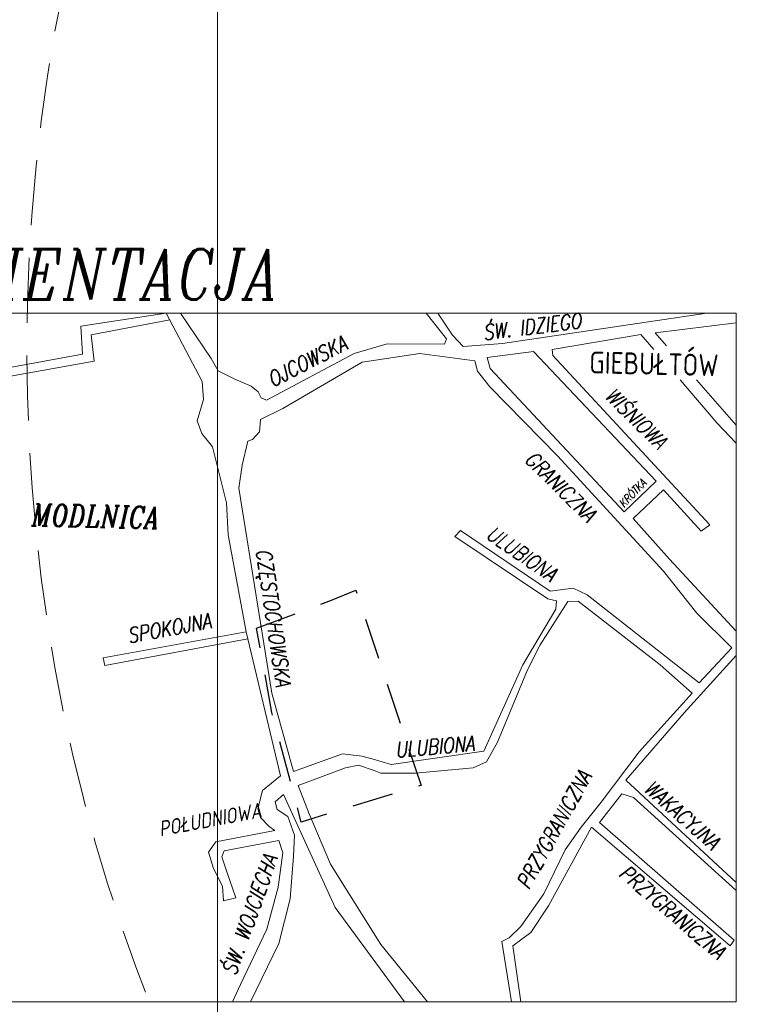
# Model space of a CAD drawing. Header units: metres. Extents: x 779 to 7046, y -512 to 9570.
# Tile 6 of 256: x 2110 to 2139, y -301 to -263. Entities that reach past the tile are written whole.
import ezdxf

# ---------------------------------------------------------------- set-up
doc = ezdxf.new("R2010")
doc.units = ezdxf.units.M
for name, pattern in [('CIĄGłA', [0]), ('DASHEDX2', [38.1, 25.4, -12.7]), ('DGN Style 2', [53.396408, 32.037845, -21.358563]), ('DGN Style 3', [7.83309, 5.595065, -2.238026])]:
    doc.linetypes.add(name, pattern=pattern)
doc.layers.add('ORIENTACJA', color=7, linetype='Continuous', lineweight=0)
doc.styles.add('Style-ITALIC_1250', font='ITALIC_1250.shx')
picture_1 = doc.add_image_def('image2.jpg', size_in_pixel=(2480, 3509))

msp = doc.modelspace()

# ---------------------------------------------------------------- linework, layer by layer
at = {"color": 5, "linetype": 'DASHEDX2', "lineweight": 13, "ltscale": 0.1}
msp.add_circle((2180.533, -275.953), 70, dxfattribs=at)
at = {"layer": 'ORIENTACJA', "color": 7, "linetype": 'Continuous', "lineweight": 13, "flags": 128}
for points in [[(2103, -274.536), (2138.183, -274.536), (2138.183, -301.381), (2103, -301.381), (2103, -274.536)], [(2127.991, -276.387), (2125.852, -276.114), (2123.604, -276.45), (2120.505, -278.256), (2119.645, -278.686), (2119.597, -279.164), (2119.326, -279.467), (2119.151, -279.531), (2118.928, -280.455), (2118.8, -281.363), (2120.081, -289.349), (2120.926, -292.406), (2122.837, -291.721), (2123.586, -291.801), (2124.032, -291.928), (2124.732, -292.135), (2128.348, -291.609), (2129.861, -288.247), (2131.152, -286.074), (2131.18, -285.755), (2130.834, -285.674), (2127.212, -283.242), (2127.439, -283.006), (2130.925, -285.373), (2131.826, -285.255), (2132.372, -285.519), (2136.737, -288.954), (2138.009, -287.585), (2136.644, -286.228), (2135.342, -284.589), (2131.215, -280.103), (2128.58, -277.401), (2128.097, -276.79), (2127.991, -276.387)], [(2130.28, -276.028), (2128.469, -276.265), (2128.596, -276.693), (2133.811, -282.275), (2135.067, -281.091), (2130.28, -276.028)]]:
    msp.add_lwpolyline(points, close=True, dxfattribs=at)
for points in [[(2115.964, -274.536), (2112.633, -275.046), (2112.697, -276.129), (2103.264, -277.86), (2103.296, -278.179), (2113.155, -276.41), (2113.043, -275.374), (2116.1, -274.795)], [(2115.964, -274.536), (2117.365, -277.203), (2117.413, -277.904), (2117.174, -278.733), (2117.349, -279.227), (2117.763, -279.753), (2118.314, -281.93), (2118.378, -283.173), (2119.085, -286.955), (2120.417, -292.575), (2119.722, -293.141), (2119.534, -293.858), (2119.645, -294.193), (2119.98, -294.543), (2120.203, -294.702), (2117.898, -295.15), (2117.611, -295.548), (2117.803, -296.185), (2118.153, -296.871), (2118.201, -297.444), (2118.676, -297.329), (2118.321, -296.282), (2118.13, -295.736), (2118.13, -295.736), (2118.219, -295.497), (2120.355, -295.097), (2120.514, -295.575), (2120.323, -296.913), (2119.893, -298.555), (2118.858, -300.706), (2118.555, -301.381)], [(2116.522, -274.536), (2117.717, -276.309), (2117.987, -276.787), (2118.64, -277.106), (2119.271, -277.384), (2119.553, -277.602), (2119.662, -277.83), (2119.871, -277.93), (2123.293, -276.112), (2124.583, -275.73), (2126.816, -275.741), (2126.889, -275.54), (2126.1, -274.536)], [(2137.033, -274.536), (2129.069, -275.724), (2127.54, -275.836), (2127.122, -275.394), (2126.549, -274.536)], [(2135.459, -275.808), (2135.018, -275.308), (2138.183, -274.912)], [(2138.183, -286.93), (2135.58, -284.122), (2134.162, -282.545), (2135.349, -281.418), (2136.814, -283.039), (2137.151, -282.793), (2131.038, -276.191), (2131.006, -275.952), (2134.462, -275.363), (2134.968, -275.951)], [(2135.994, -277.13), (2137.429, -278.815), (2138.183, -279.607)], [(2138.183, -278.897), (2136.631, -277.13)], [(2126.147, -301.381), (2124.327, -299.151), (2122.374, -296.015), (2121.539, -294.061), (2121.102, -292.95), (2122.955, -292.257), (2123.465, -292.162), (2124.07, -292.369), (2124.325, -292.464), (2125.679, -292.464), (2127.924, -292.257), (2128.45, -292.034), (2128.873, -291.261), (2130.044, -288.447), (2130.535, -287.464), (2131.625, -285.781), (2132.023, -285.765), (2135.224, -288.251), (2136.467, -289.35), (2134.401, -291.642), (2132.92, -293.602), (2132.139, -294.574), (2131.517, -295.453), (2130.682, -297.181), (2129.783, -298.442), (2129.337, -298.888), (2129.05, -299.032), (2129.426, -301.381)], [(2119.085, -286.955), (2113.514, -287.977), (2113.578, -288.278), (2119.152, -287.236)], [(2138.183, -296.729), (2133.885, -292.745), (2136.152, -290.123), (2138.183, -287.882)], [(2129.785, -301.381), (2129.478, -299.207), (2130.178, -298.678), (2130.861, -297.64), (2132.541, -294.57), (2137.948, -299.204), (2138.107, -298.985), (2132.854, -294.389), (2133.727, -293.278), (2134.173, -293.415), (2138.183, -297.046)], [(2119.256, -301.381), (2120.355, -299.112), (2120.801, -297.375), (2120.929, -295.702), (2120.96, -294.889), (2120.706, -294.156), (2120.291, -293.886), (2120.212, -293.583), (2120.53, -293.296), (2120.53, -293.296), (2122.553, -297.71), (2125.247, -301.381)]]:
    msp.add_lwpolyline(points, dxfattribs=at)
at = {"layer": 'ORIENTACJA', "color": 5, "linetype": 'DGN Style 2', "lineweight": 30, "ltscale": 0.05, "true_color": 0x0000ff, "flags": 128}
msp.add_lwpolyline([(2119.487, -286.812), (2122.413, -285.725), (2123.361, -285.334), (2125.898, -292.947), (2121.231, -294.374), (2120.084, -290.103), (2119.487, -286.812)], close=True, dxfattribs=at)

# ---------------------------------------------------------------- texts
at = {"layer": 'ORIENTACJA', "color": 7, "linetype": 'DGN Style 3', "lineweight": 13, "style": 'Style-ITALIC_1250', "width": 0.8}
for s, height, rotation, p in [('ORIENTACJA', 1.9716, 0.0088, (2106.401, -274.009)), ('ŚW. IDZIEGO', 0.59285, 7.1192, (2128.348, -275.591)), ('OJCOWSKA', 0.5928, 27.0232, (2120.106, -277.439)), ('GIEBUŁTÓW', 0.8506, 358.6572, (2132.446, -276.878)), ('WIŚNIOWA', 0.5928, 315.4517, (2133.007, -277.799)), ('GRANICZNA', 0.5928, 315.4517, (2129.885, -280.281)), ('KRÓTKA', 0.3207, 46.4798, (2133.807, -282.143)), ('MODLNICA', 0.8506, 358.6572, (2110.719, -282.821)), ('ULUBIONA', 0.5928, 325.2184, (2128.385, -283.274)), ('CZĘSTOCHOWSKA', 0.59285, 278.3672, (2119.46, -283.769)), ('SPOKOJNA', 0.5928, 10.5683, (2114.508, -287.411)), ('ULUBIONA', 0.5928, 4.8714, (2124.913, -291.861)), ('PRZYGRANICZNA', 0.59285, 60.9998, (2130.1, -297.053)), ('WAKACYJNA', 0.5928, 318.5333, (2134.531, -293.131)), ('POŁUDNIOWA', 0.5928, 10.5683, (2115.734, -294.941)), ('ŚW. WOJCIECHA', 0.59285, 70.3825, (2118.672, -300.398)), ('PRZYGRANICZNA', 0.59285, 319.5109, (2133.559, -296.448))]:
    msp.add_text(s, height=height, rotation=rotation, dxfattribs=at).set_placement(p)

# ---------------------------------------------------------------- pictures from other files: only their frames are drawn
at = {"color": 7, "linetype": 'CIĄGłA', "lineweight": 5, "true_color": 0xffffff}
image = msp.add_image(picture_1, insert=(2016.963, -343.728), size_in_units=(101.003, 142.912), dxfattribs=at)
image.dxf.flags = 7

doc.saveas('drawing.dxf')
